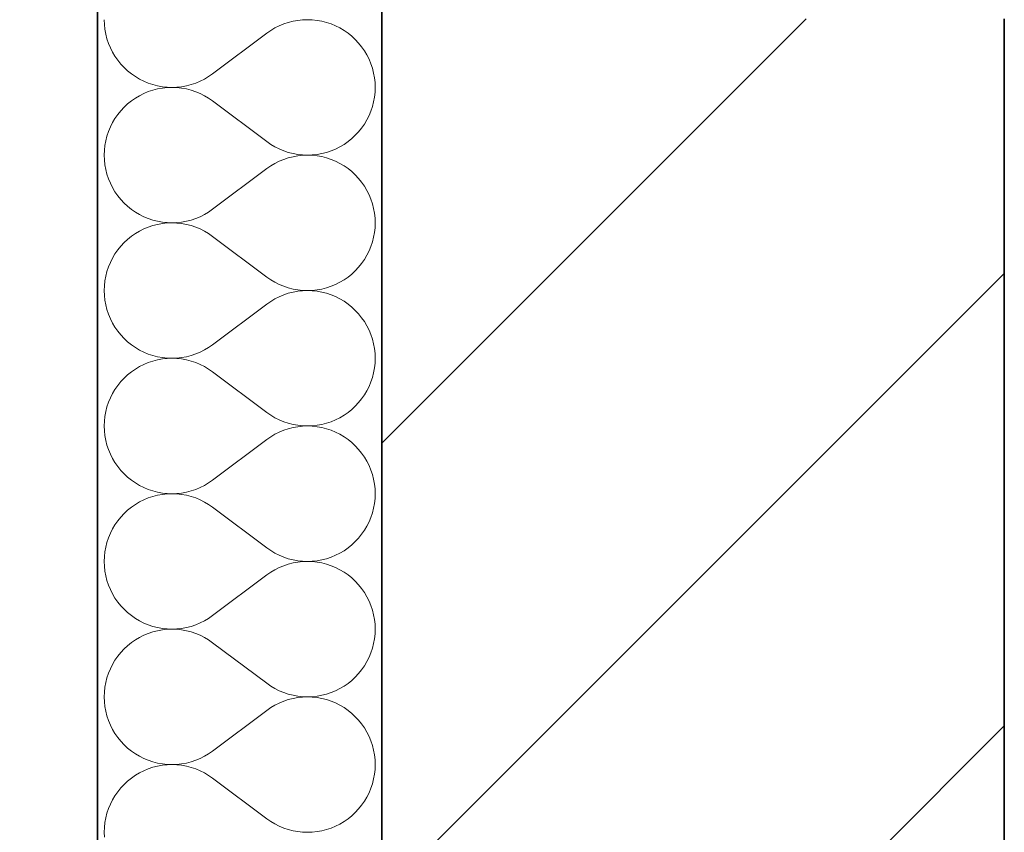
# Model space of a CAD drawing. Header units: millimetres. Extents: x 82175 to 237000, y 24756 to 471700.
# Tile 160 of 256: x 92576 to 93130, y 381721 to 382178. Entities that reach past the tile are written whole.
import ezdxf

# ---------------------------------------------------------------- set-up
doc = ezdxf.new("R2010")
doc.units = ezdxf.units.MM
for name, color, linetype in [('- A - ocieplenie', 8, 'Continuous'), ('Konstrukcja - Stropy', 8, 'Continuous'), ('Konstrukcja - Ściany zewnętrzne', 8, 'Continuous')]:
    doc.layers.add(name, color=color, linetype=linetype)

# ---------------------------------------------------------------- blocks, each defined once
blk = doc.blocks.new('*X29')
at = {"layer": '- A - ocieplenie', "linetype": 'Continuous', "lineweight": 13, "ltscale": 100}
for p, q in [((19781.29, 391709.28), (19781.38, 391706.56)), ((19882.23, 391706.87), (19879.72, 391705.82)), ((19884.81, 391707.73), (19882.23, 391706.87)), ((19887.45, 391708.4), (19884.81, 391707.73)), ((19890.12, 391708.89), (19887.45, 391708.4)), ((19892.83, 391709.18), (19890.12, 391708.89)), ((19895.55, 391709.28), (19892.83, 391709.18)), ((19898.27, 391709.18), (19895.55, 391709.28)), ((19900.97, 391708.89), (19898.27, 391709.18)), ((19903.65, 391708.41), (19900.97, 391708.89)), ((19906.28, 391707.74), (19903.65, 391708.41)), ((19908.87, 391706.88), (19906.28, 391707.74)), ((19911.38, 391705.84), (19908.87, 391706.88)), ((19781.38, 391706.56), (19781.67, 391703.85)), ((19781.67, 391703.85), (19782.16, 391701.18)), ((19782.16, 391701.18), (19782.83, 391698.54)), ((19872.71, 391701.66), (19842.24, 391678.8)), ((19874.95, 391703.21), (19872.71, 391701.66)), ((19877.29, 391704.6), (19874.95, 391703.21)), ((19879.72, 391705.82), (19877.29, 391704.6)), ((19913.81, 391704.63), (19911.38, 391705.84)), ((19916.15, 391703.24), (19913.81, 391704.63)), ((19918.39, 391701.69), (19916.15, 391703.24)), ((19920.51, 391699.98), (19918.39, 391701.69)), ((19782.83, 391698.54), (19783.69, 391695.96)), ((19783.69, 391695.96), (19784.73, 391693.45)), ((19922.5, 391698.13), (19920.51, 391699.98)), ((19924.35, 391696.14), (19922.5, 391698.13)), ((19926.06, 391694.02), (19924.35, 391696.14)), ((19784.73, 391693.45), (19785.95, 391691.01)), ((19785.95, 391691.01), (19787.34, 391688.67)), ((19927.61, 391691.79), (19926.06, 391694.02)), ((19929, 391689.45), (19927.61, 391691.79)), ((19787.34, 391688.67), (19788.89, 391686.44)), ((19788.89, 391686.44), (19790.6, 391684.32)), ((19930.22, 391687.01), (19929, 391689.45)), ((19931.26, 391684.5), (19930.22, 391687.01)), ((19790.6, 391684.32), (19792.45, 391682.33)), ((19792.45, 391682.33), (19794.44, 391680.48)), ((19794.44, 391680.48), (19796.56, 391678.77)), ((19932.12, 391681.92), (19931.26, 391684.5)), ((19932.8, 391679.28), (19932.12, 391681.92)), ((19933.28, 391676.61), (19932.8, 391679.28)), ((19796.56, 391678.77), (19798.8, 391677.22)), ((19798.8, 391677.22), (19801.14, 391675.83)), ((19801.14, 391675.83), (19803.57, 391674.62)), ((19803.57, 391674.62), (19806.09, 391673.58)), ((19806.09, 391673.58), (19808.67, 391672.72)), ((19830.14, 391672.73), (19832.72, 391673.6)), ((19832.72, 391673.6), (19835.23, 391674.64)), ((19835.23, 391674.64), (19837.67, 391675.86)), ((19837.67, 391675.86), (19840, 391677.25)), ((19840, 391677.25), (19842.24, 391678.8)), ((19933.57, 391673.9), (19933.28, 391676.61)), ((19933.67, 391671.18), (19933.57, 391673.9)), ((19806.09, 391668.79), (19803.57, 391667.75)), ((19808.67, 391669.65), (19806.09, 391668.79)), ((19808.67, 391672.72), (19811.3, 391672.05)), ((19811.3, 391670.32), (19808.67, 391669.65)), ((19811.3, 391672.05), (19813.98, 391671.57)), ((19813.98, 391670.8), (19811.3, 391670.32)), ((19813.98, 391671.57), (19816.69, 391671.28)), ((19816.69, 391671.09), (19813.98, 391670.8)), ((19816.69, 391671.28), (19819.41, 391671.18)), ((19819.41, 391671.18), (19816.69, 391671.09)), ((19819.41, 391671.18), (19822.12, 391671.28)), ((19822.12, 391671.08), (19819.41, 391671.18)), ((19822.12, 391671.28), (19824.83, 391671.57)), ((19824.83, 391670.79), (19822.12, 391671.08)), ((19824.83, 391671.57), (19827.51, 391672.06)), ((19827.51, 391670.31), (19824.83, 391670.79)), ((19827.51, 391672.06), (19830.14, 391672.73)), ((19830.14, 391669.63), (19827.51, 391670.31)), ((19832.72, 391668.77), (19830.14, 391669.63)), ((19835.23, 391667.73), (19832.72, 391668.77)), ((19933.28, 391665.76), (19933.57, 391668.46)), ((19933.57, 391668.46), (19933.67, 391671.18)), ((19796.56, 391663.59), (19794.44, 391661.89)), ((19798.8, 391665.14), (19796.56, 391663.59)), ((19801.14, 391666.53), (19798.8, 391665.14)), ((19803.57, 391667.75), (19801.14, 391666.53)), ((19837.67, 391666.51), (19835.23, 391667.73)), ((19840, 391665.12), (19837.67, 391666.51)), ((19842.24, 391663.56), (19840, 391665.12)), ((19872.71, 391640.71), (19842.24, 391663.56)), ((19932.12, 391660.45), (19932.8, 391663.08)), ((19932.8, 391663.08), (19933.28, 391665.76)), ((19790.6, 391658.04), (19788.89, 391655.93)), ((19792.45, 391660.03), (19790.6, 391658.04)), ((19794.44, 391661.89), (19792.45, 391660.03)), ((19930.22, 391655.35), (19931.26, 391657.86)), ((19931.26, 391657.86), (19932.12, 391660.45)), ((19785.95, 391651.35), (19784.73, 391648.92)), ((19787.34, 391653.69), (19785.95, 391651.35)), ((19788.89, 391655.93), (19787.34, 391653.69)), ((19927.61, 391650.58), (19929, 391652.92)), ((19929, 391652.92), (19930.22, 391655.35)), ((19783.69, 391646.41), (19782.83, 391643.82)), ((19784.73, 391648.92), (19783.69, 391646.41)), ((19922.5, 391644.24), (19924.35, 391646.23)), ((19924.35, 391646.23), (19926.06, 391648.34)), ((19926.06, 391648.34), (19927.61, 391650.58)), ((19782.16, 391641.19), (19781.67, 391638.51)), ((19782.83, 391643.82), (19782.16, 391641.19)), ((19872.71, 391640.71), (19874.95, 391639.15)), ((19916.15, 391639.13), (19918.39, 391640.68)), ((19918.39, 391640.68), (19920.51, 391642.38)), ((19920.51, 391642.38), (19922.5, 391644.24)), ((19781.38, 391635.81), (19781.29, 391633.09)), ((19781.67, 391638.51), (19781.38, 391635.81)), ((19874.95, 391639.15), (19877.29, 391637.76)), ((19877.29, 391637.76), (19879.72, 391636.54)), ((19879.72, 391636.54), (19882.23, 391635.5)), ((19882.23, 391635.5), (19884.81, 391634.64)), ((19906.28, 391634.62), (19908.87, 391635.48)), ((19908.87, 391635.48), (19911.38, 391636.52)), ((19911.38, 391636.52), (19913.81, 391637.74)), ((19913.81, 391637.74), (19916.15, 391639.13)), ((19781.29, 391633.09), (19781.38, 391630.37)), ((19781.38, 391630.37), (19781.67, 391627.66)), ((19879.72, 391629.63), (19877.29, 391628.41)), ((19882.23, 391630.67), (19879.72, 391629.63)), ((19884.81, 391631.54), (19882.23, 391630.67)), ((19884.81, 391634.64), (19887.45, 391633.96)), ((19887.45, 391632.21), (19884.81, 391631.54)), ((19887.45, 391633.96), (19890.12, 391633.48)), ((19890.12, 391632.7), (19887.45, 391632.21)), ((19890.12, 391633.48), (19892.83, 391633.19)), ((19892.83, 391632.99), (19890.12, 391632.7)), ((19892.83, 391633.19), (19895.55, 391633.09)), ((19895.55, 391633.09), (19892.83, 391632.99)), ((19895.55, 391633.09), (19898.27, 391633.18)), ((19898.27, 391632.99), (19895.55, 391633.09)), ((19898.27, 391633.18), (19900.97, 391633.47)), ((19900.97, 391632.7), (19898.27, 391632.99)), ((19900.97, 391633.47), (19903.65, 391633.95)), ((19903.65, 391632.22), (19900.97, 391632.7)), ((19903.65, 391633.95), (19906.28, 391634.62)), ((19906.28, 391631.55), (19903.65, 391632.22)), ((19908.87, 391630.69), (19906.28, 391631.55)), ((19911.38, 391629.65), (19908.87, 391630.69)), ((19913.81, 391628.44), (19911.38, 391629.65)), ((19781.67, 391627.66), (19782.16, 391624.99)), ((19782.16, 391624.99), (19782.83, 391622.35)), ((19872.71, 391625.47), (19842.24, 391602.61)), ((19874.95, 391627.02), (19872.71, 391625.47)), ((19877.29, 391628.41), (19874.95, 391627.02)), ((19916.15, 391627.05), (19913.81, 391628.44)), ((19918.39, 391625.5), (19916.15, 391627.05)), ((19920.51, 391623.79), (19918.39, 391625.5)), ((19922.5, 391621.94), (19920.51, 391623.79)), ((19782.83, 391622.35), (19783.69, 391619.77)), ((19783.69, 391619.77), (19784.73, 391617.26)), ((19924.35, 391619.95), (19922.5, 391621.94)), ((19926.06, 391617.83), (19924.35, 391619.95)), ((19784.73, 391617.26), (19785.95, 391614.82)), ((19785.95, 391614.82), (19787.34, 391612.48)), ((19927.61, 391615.6), (19926.06, 391617.83)), ((19929, 391613.26), (19927.61, 391615.6)), ((19930.22, 391610.82), (19929, 391613.26)), ((19787.34, 391612.48), (19788.89, 391610.25)), ((19788.89, 391610.25), (19790.6, 391608.13)), ((19790.6, 391608.13), (19792.45, 391606.14)), ((19931.26, 391608.31), (19930.22, 391610.82)), ((19932.12, 391605.73), (19931.26, 391608.31)), ((19792.45, 391606.14), (19794.44, 391604.29)), ((19794.44, 391604.29), (19796.56, 391602.58)), ((19796.56, 391602.58), (19798.8, 391601.03)), ((19840, 391601.06), (19842.24, 391602.61)), ((19932.8, 391603.09), (19932.12, 391605.73)), ((19933.28, 391600.42), (19932.8, 391603.09)), ((19798.8, 391601.03), (19801.14, 391599.64)), ((19801.14, 391599.64), (19803.57, 391598.43)), ((19803.57, 391598.43), (19806.09, 391597.39)), ((19806.09, 391597.39), (19808.67, 391596.53)), ((19808.67, 391596.53), (19811.3, 391595.86)), ((19827.51, 391595.87), (19830.14, 391596.54)), ((19830.14, 391596.54), (19832.72, 391597.4)), ((19832.72, 391597.4), (19835.23, 391598.45)), ((19835.23, 391598.45), (19837.67, 391599.67)), ((19837.67, 391599.67), (19840, 391601.06)), ((19933.57, 391597.71), (19933.28, 391600.42)), ((19933.67, 391594.99), (19933.57, 391597.71)), ((19803.57, 391591.56), (19801.14, 391590.34)), ((19806.09, 391592.6), (19803.57, 391591.56)), ((19808.67, 391593.45), (19806.09, 391592.6)), ((19811.3, 391594.13), (19808.67, 391593.45)), ((19811.3, 391595.86), (19813.98, 391595.38)), ((19813.98, 391594.61), (19811.3, 391594.13)), ((19813.98, 391595.38), (19816.69, 391595.09)), ((19816.69, 391594.9), (19813.98, 391594.61)), ((19816.69, 391595.09), (19819.41, 391594.99)), ((19819.41, 391594.99), (19816.69, 391594.9)), ((19819.41, 391594.99), (19822.12, 391595.09)), ((19822.12, 391594.89), (19819.41, 391594.99)), ((19822.12, 391595.09), (19824.83, 391595.38)), ((19824.83, 391594.6), (19822.12, 391594.89)), ((19824.83, 391595.38), (19827.51, 391595.87)), ((19827.51, 391594.12), (19824.83, 391594.6)), ((19830.14, 391593.44), (19827.51, 391594.12)), ((19832.72, 391592.58), (19830.14, 391593.44)), ((19835.23, 391591.54), (19832.72, 391592.58)), ((19837.67, 391590.32), (19835.23, 391591.54)), ((19933.28, 391589.57), (19933.57, 391592.27)), ((19933.57, 391592.27), (19933.67, 391594.99)), ((19794.44, 391585.7), (19792.45, 391583.84)), ((19796.56, 391587.4), (19794.44, 391585.7)), ((19798.8, 391588.95), (19796.56, 391587.4)), ((19801.14, 391590.34), (19798.8, 391588.95)), ((19840, 391588.93), (19837.67, 391590.32)), ((19842.24, 391587.37), (19840, 391588.93)), ((19872.71, 391564.52), (19842.24, 391587.37)), ((19932.12, 391584.26), (19932.8, 391586.89)), ((19932.8, 391586.89), (19933.28, 391589.57)), ((19788.89, 391579.73), (19787.34, 391577.5)), ((19790.6, 391581.85), (19788.89, 391579.73)), ((19792.45, 391583.84), (19790.6, 391581.85)), ((19930.22, 391579.16), (19931.26, 391581.67)), ((19931.26, 391581.67), (19932.12, 391584.26)), ((19785.95, 391575.16), (19784.73, 391572.73)), ((19787.34, 391577.5), (19785.95, 391575.16)), ((19926.06, 391572.15), (19927.61, 391574.39)), ((19927.61, 391574.39), (19929, 391576.73)), ((19929, 391576.73), (19930.22, 391579.16)), ((19783.69, 391570.22), (19782.83, 391567.63)), ((19784.73, 391572.73), (19783.69, 391570.22)), ((19922.5, 391568.05), (19924.35, 391570.04)), ((19924.35, 391570.04), (19926.06, 391572.15)), ((19782.16, 391565), (19781.67, 391562.32)), ((19782.83, 391567.63), (19782.16, 391565)), ((19872.71, 391564.52), (19874.95, 391562.96)), ((19874.95, 391562.96), (19877.29, 391561.57)), ((19913.81, 391561.55), (19916.15, 391562.94)), ((19916.15, 391562.94), (19918.39, 391564.49)), ((19918.39, 391564.49), (19920.51, 391566.19)), ((19920.51, 391566.19), (19922.5, 391568.05)), ((19781.38, 391559.62), (19781.29, 391556.9)), ((19781.67, 391562.32), (19781.38, 391559.62)), ((19877.29, 391561.57), (19879.72, 391560.35)), ((19879.72, 391560.35), (19882.23, 391559.31)), ((19882.23, 391559.31), (19884.81, 391558.45)), ((19884.81, 391558.45), (19887.45, 391557.77)), ((19887.45, 391557.77), (19890.12, 391557.29)), ((19890.12, 391557.29), (19892.83, 391557)), ((19898.27, 391556.99), (19900.97, 391557.28)), ((19900.97, 391557.28), (19903.65, 391557.76)), ((19903.65, 391557.76), (19906.28, 391558.43)), ((19906.28, 391558.43), (19908.87, 391559.29)), ((19908.87, 391559.29), (19911.38, 391560.33)), ((19911.38, 391560.33), (19913.81, 391561.55)), ((19781.29, 391556.9), (19781.38, 391554.18)), ((19781.38, 391554.18), (19781.67, 391551.47)), ((19877.29, 391552.22), (19874.95, 391550.83)), ((19879.72, 391553.44), (19877.29, 391552.22)), ((19882.23, 391554.48), (19879.72, 391553.44)), ((19884.81, 391555.35), (19882.23, 391554.48)), ((19887.45, 391556.02), (19884.81, 391555.35)), ((19890.12, 391556.51), (19887.45, 391556.02)), ((19892.83, 391556.8), (19890.12, 391556.51)), ((19892.83, 391557), (19895.55, 391556.9)), ((19895.55, 391556.9), (19892.83, 391556.8)), ((19895.55, 391556.9), (19898.27, 391556.99)), ((19898.27, 391556.8), (19895.55, 391556.9)), ((19900.97, 391556.51), (19898.27, 391556.8)), ((19903.65, 391556.03), (19900.97, 391556.51)), ((19906.28, 391555.36), (19903.65, 391556.03)), ((19908.87, 391554.5), (19906.28, 391555.36)), ((19911.38, 391553.46), (19908.87, 391554.5)), ((19913.81, 391552.25), (19911.38, 391553.46)), ((19916.15, 391550.86), (19913.81, 391552.25)), ((19781.67, 391551.47), (19782.16, 391548.8)), ((19782.16, 391548.8), (19782.83, 391546.16)), ((19782.83, 391546.16), (19783.69, 391543.58)), ((19872.71, 391549.28), (19842.24, 391526.42)), ((19874.95, 391550.83), (19872.71, 391549.28)), ((19918.39, 391549.31), (19916.15, 391550.86)), ((19920.51, 391547.6), (19918.39, 391549.31)), ((19922.5, 391545.75), (19920.51, 391547.6)), ((19783.69, 391543.58), (19784.73, 391541.07)), ((19784.73, 391541.07), (19785.95, 391538.63)), ((19924.35, 391543.76), (19922.5, 391545.75)), ((19926.06, 391541.64), (19924.35, 391543.76)), ((19927.61, 391539.4), (19926.06, 391541.64)), ((19785.95, 391538.63), (19787.34, 391536.29)), ((19787.34, 391536.29), (19788.89, 391534.06)), ((19929, 391537.07), (19927.61, 391539.4)), ((19930.22, 391534.63), (19929, 391537.07)), ((19788.89, 391534.06), (19790.6, 391531.94)), ((19790.6, 391531.94), (19792.45, 391529.95)), ((19792.45, 391529.95), (19794.44, 391528.1)), ((19931.26, 391532.12), (19930.22, 391534.63)), ((19932.12, 391529.54), (19931.26, 391532.12)), ((19932.8, 391526.9), (19932.12, 391529.54)), ((19794.44, 391528.1), (19796.56, 391526.39)), ((19796.56, 391526.39), (19798.8, 391524.84)), ((19798.8, 391524.84), (19801.14, 391523.45)), ((19837.67, 391523.48), (19840, 391524.87)), ((19840, 391524.87), (19842.24, 391526.42)), ((19933.28, 391524.23), (19932.8, 391526.9)), ((19933.57, 391521.52), (19933.28, 391524.23)), ((19801.14, 391523.45), (19803.57, 391522.24)), ((19803.57, 391522.24), (19806.09, 391521.2)), ((19806.09, 391521.2), (19808.67, 391520.34)), ((19808.67, 391520.34), (19811.3, 391519.67)), ((19811.3, 391519.67), (19813.98, 391519.19)), ((19813.98, 391519.19), (19816.69, 391518.9)), ((19816.69, 391518.71), (19813.98, 391518.42)), ((19816.69, 391518.9), (19819.41, 391518.8)), ((19819.41, 391518.8), (19816.69, 391518.71)), ((19819.41, 391518.8), (19822.12, 391518.9)), ((19822.12, 391518.7), (19819.41, 391518.8)), ((19822.12, 391518.9), (19824.83, 391519.19)), ((19824.83, 391518.41), (19822.12, 391518.7)), ((19824.83, 391519.19), (19827.51, 391519.68)), ((19827.51, 391519.68), (19830.14, 391520.35)), ((19830.14, 391520.35), (19832.72, 391521.21)), ((19832.72, 391521.21), (19835.23, 391522.26)), ((19835.23, 391522.26), (19837.67, 391523.48)), ((19933.67, 391518.8), (19933.57, 391521.52)), ((19933.57, 391516.08), (19933.67, 391518.8)), ((19801.14, 391514.15), (19798.8, 391512.76)), ((19803.57, 391515.37), (19801.14, 391514.15)), ((19806.09, 391516.41), (19803.57, 391515.37)), ((19808.67, 391517.26), (19806.09, 391516.41)), ((19811.3, 391517.94), (19808.67, 391517.26)), ((19813.98, 391518.42), (19811.3, 391517.94)), ((19827.51, 391517.93), (19824.83, 391518.41)), ((19830.14, 391517.25), (19827.51, 391517.93)), ((19832.72, 391516.39), (19830.14, 391517.25)), ((19835.23, 391515.35), (19832.72, 391516.39)), ((19837.67, 391514.13), (19835.23, 391515.35)), ((19840, 391512.74), (19837.67, 391514.13)), ((19932.8, 391510.7), (19933.28, 391513.38)), ((19933.28, 391513.38), (19933.57, 391516.08)), ((19792.45, 391507.65), (19790.6, 391505.66)), ((19794.44, 391509.51), (19792.45, 391507.65)), ((19796.56, 391511.21), (19794.44, 391509.51)), ((19798.8, 391512.76), (19796.56, 391511.21)), ((19842.24, 391511.18), (19840, 391512.74)), ((19872.71, 391488.33), (19842.24, 391511.18)), ((19931.26, 391505.48), (19932.12, 391508.06)), ((19932.12, 391508.06), (19932.8, 391510.7)), ((19788.89, 391503.54), (19787.34, 391501.31)), ((19790.6, 391505.66), (19788.89, 391503.54)), ((19929, 391500.54), (19930.22, 391502.97)), ((19930.22, 391502.97), (19931.26, 391505.48)), ((19784.73, 391496.54), (19783.69, 391494.02)), ((19785.95, 391498.97), (19784.73, 391496.54)), ((19787.34, 391501.31), (19785.95, 391498.97)), ((19926.06, 391495.96), (19927.61, 391498.2)), ((19927.61, 391498.2), (19929, 391500.54)), ((19782.83, 391491.44), (19782.16, 391488.81)), ((19783.69, 391494.02), (19782.83, 391491.44)), ((19920.51, 391490), (19922.5, 391491.86)), ((19922.5, 391491.86), (19924.35, 391493.85)), ((19924.35, 391493.85), (19926.06, 391495.96)), ((19781.67, 391486.13), (19781.38, 391483.43)), ((19782.16, 391488.81), (19781.67, 391486.13)), ((19872.71, 391488.33), (19874.95, 391486.77)), ((19874.95, 391486.77), (19877.29, 391485.38)), ((19877.29, 391485.38), (19879.72, 391484.16)), ((19911.38, 391484.14), (19913.81, 391485.36)), ((19913.81, 391485.36), (19916.15, 391486.75)), ((19916.15, 391486.75), (19918.39, 391488.3)), ((19918.39, 391488.3), (19920.51, 391490)), ((19781.38, 391483.43), (19781.29, 391480.71)), ((19781.29, 391480.71), (19781.38, 391477.99)), ((19879.72, 391484.16), (19882.23, 391483.12)), ((19882.23, 391483.12), (19884.81, 391482.26)), ((19884.81, 391482.26), (19887.45, 391481.58)), ((19887.45, 391479.83), (19884.81, 391479.16)), ((19887.45, 391481.58), (19890.12, 391481.1)), ((19890.12, 391480.31), (19887.45, 391479.83)), ((19890.12, 391481.1), (19892.83, 391480.81)), ((19892.83, 391480.61), (19890.12, 391480.31)), ((19892.83, 391480.81), (19895.55, 391480.71)), ((19895.55, 391480.71), (19892.83, 391480.61)), ((19895.55, 391480.71), (19898.27, 391480.8)), ((19898.27, 391480.61), (19895.55, 391480.71)), ((19898.27, 391480.8), (19900.97, 391481.09)), ((19900.97, 391480.32), (19898.27, 391480.61)), ((19900.97, 391481.09), (19903.65, 391481.57)), ((19903.65, 391479.84), (19900.97, 391480.32)), ((19903.65, 391481.57), (19906.28, 391482.24)), ((19906.28, 391479.17), (19903.65, 391479.84)), ((19906.28, 391482.24), (19908.87, 391483.1)), ((19908.87, 391483.1), (19911.38, 391484.14)), ((19781.38, 391477.99), (19781.67, 391475.28)), ((19781.67, 391475.28), (19782.16, 391472.61)), ((19874.95, 391474.64), (19872.71, 391473.09)), ((19877.29, 391476.03), (19874.95, 391474.64)), ((19879.72, 391477.25), (19877.29, 391476.03)), ((19882.23, 391478.29), (19879.72, 391477.25)), ((19884.81, 391479.16), (19882.23, 391478.29)), ((19908.87, 391478.31), (19906.28, 391479.17)), ((19911.38, 391477.27), (19908.87, 391478.31)), ((19913.81, 391476.05), (19911.38, 391477.27)), ((19916.15, 391474.67), (19913.81, 391476.05)), ((19918.39, 391473.12), (19916.15, 391474.67)), ((19782.16, 391472.61), (19782.83, 391469.97)), ((19782.83, 391469.97), (19783.69, 391467.39)), ((19872.71, 391473.09), (19842.24, 391450.23)), ((19920.51, 391471.41), (19918.39, 391473.12)), ((19922.5, 391469.56), (19920.51, 391471.41)), ((19924.35, 391467.57), (19922.5, 391469.56)), ((19783.69, 391467.39), (19784.73, 391464.88)), ((19784.73, 391464.88), (19785.95, 391462.44)), ((19926.06, 391465.45), (19924.35, 391467.57)), ((19927.61, 391463.21), (19926.06, 391465.45)), ((19929, 391460.88), (19927.61, 391463.21)), ((19785.95, 391462.44), (19787.34, 391460.1)), ((19787.34, 391460.1), (19788.89, 391457.87)), ((19788.89, 391457.87), (19790.6, 391455.75)), ((19930.22, 391458.44), (19929, 391460.88)), ((19931.26, 391455.93), (19930.22, 391458.44)), ((19790.6, 391455.75), (19792.45, 391453.76)), ((19792.45, 391453.76), (19794.44, 391451.91)), ((19932.12, 391453.35), (19931.26, 391455.93)), ((19932.8, 391450.71), (19932.12, 391453.35)), ((19794.44, 391451.91), (19796.56, 391450.2)), ((19796.56, 391450.2), (19798.8, 391448.65)), ((19798.8, 391448.65), (19801.14, 391447.26)), ((19801.14, 391447.26), (19803.57, 391446.05)), ((19835.23, 391446.07), (19837.67, 391447.29)), ((19837.67, 391447.29), (19840, 391448.68)), ((19840, 391448.68), (19842.24, 391450.23)), ((19933.28, 391448.03), (19932.8, 391450.71)), ((19933.57, 391445.33), (19933.28, 391448.03)), ((19803.57, 391446.05), (19806.09, 391445.01)), ((19806.09, 391445.01), (19808.67, 391444.15)), ((19808.67, 391441.07), (19806.09, 391440.22)), ((19808.67, 391444.15), (19811.3, 391443.48)), ((19811.3, 391441.75), (19808.67, 391441.07)), ((19811.3, 391443.48), (19813.98, 391443)), ((19813.98, 391442.23), (19811.3, 391441.75)), ((19813.98, 391443), (19816.69, 391442.71)), ((19816.69, 391442.52), (19813.98, 391442.23)), ((19816.69, 391442.71), (19819.41, 391442.61)), ((19819.41, 391442.61), (19816.69, 391442.52)), ((19819.41, 391442.61), (19822.12, 391442.71)), ((19822.12, 391442.51), (19819.41, 391442.61)), ((19822.12, 391442.71), (19824.83, 391443)), ((19824.83, 391442.22), (19822.12, 391442.51)), ((19824.83, 391443), (19827.51, 391443.49)), ((19827.51, 391441.73), (19824.83, 391442.22)), ((19827.51, 391443.49), (19830.14, 391444.16)), ((19830.14, 391441.06), (19827.51, 391441.73)), ((19830.14, 391444.16), (19832.72, 391445.02)), ((19832.72, 391440.2), (19830.14, 391441.06)), ((19832.72, 391445.02), (19835.23, 391446.07)), ((19933.67, 391442.61), (19933.57, 391445.33)), ((19933.57, 391439.89), (19933.67, 391442.61)), ((19798.8, 391436.57), (19796.56, 391435.02)), ((19801.14, 391437.96), (19798.8, 391436.57)), ((19803.57, 391439.18), (19801.14, 391437.96)), ((19806.09, 391440.22), (19803.57, 391439.18)), ((19835.23, 391439.16), (19832.72, 391440.2)), ((19837.67, 391437.94), (19835.23, 391439.16)), ((19840, 391436.55), (19837.67, 391437.94)), ((19842.24, 391434.99), (19840, 391436.55)), ((19932.8, 391434.51), (19933.28, 391437.19)), ((19933.28, 391437.19), (19933.57, 391439.89)), ((19792.45, 391431.46), (19790.6, 391429.47)), ((19794.44, 391433.32), (19792.45, 391431.46)), ((19796.56, 391435.02), (19794.44, 391433.32)), ((19872.71, 391412.14), (19842.24, 391434.99)), ((19931.26, 391429.29), (19932.12, 391431.87)), ((19932.12, 391431.87), (19932.8, 391434.51)), ((19787.34, 391425.12), (19785.95, 391422.78)), ((19788.89, 391427.35), (19787.34, 391425.12)), ((19790.6, 391429.47), (19788.89, 391427.35)), ((19927.61, 391422.01), (19929, 391424.35)), ((19929, 391424.35), (19930.22, 391426.78)), ((19930.22, 391426.78), (19931.26, 391429.29)), ((19784.73, 391420.35), (19783.69, 391417.83)), ((19785.95, 391422.78), (19784.73, 391420.35)), ((19924.35, 391417.66), (19926.06, 391419.77)), ((19926.06, 391419.77), (19927.61, 391422.01)), ((19782.83, 391415.25), (19782.16, 391412.62)), ((19783.69, 391417.83), (19782.83, 391415.25)), ((19918.39, 391412.11), (19920.51, 391413.81)), ((19920.51, 391413.81), (19922.5, 391415.67)), ((19922.5, 391415.67), (19924.35, 391417.66)), ((19781.67, 391409.94), (19781.38, 391407.23)), ((19782.16, 391412.62), (19781.67, 391409.94)), ((19872.71, 391412.14), (19874.95, 391410.58)), ((19874.95, 391410.58), (19877.29, 391409.19)), ((19877.29, 391409.19), (19879.72, 391407.97)), ((19879.72, 391407.97), (19882.23, 391406.93)), ((19908.87, 391406.91), (19911.38, 391407.95)), ((19911.38, 391407.95), (19913.81, 391409.17)), ((19913.81, 391409.17), (19916.15, 391410.56)), ((19916.15, 391410.56), (19918.39, 391412.11)), ((19781.38, 391407.23), (19781.29, 391404.52)), ((19781.29, 391404.52), (19781.38, 391401.8)), ((19882.23, 391406.93), (19884.81, 391406.07)), ((19884.81, 391402.96), (19882.23, 391402.1)), ((19884.81, 391406.07), (19887.45, 391405.39)), ((19887.45, 391403.64), (19884.81, 391402.96)), ((19887.45, 391405.39), (19890.12, 391404.91)), ((19890.12, 391404.12), (19887.45, 391403.64)), ((19890.12, 391404.91), (19892.83, 391404.61)), ((19892.83, 391404.42), (19890.12, 391404.12)), ((19892.83, 391404.61), (19895.55, 391404.52)), ((19895.55, 391404.52), (19892.83, 391404.42)), ((19895.55, 391404.52), (19898.27, 391404.61)), ((19898.27, 391404.42), (19895.55, 391404.52)), ((19898.27, 391404.61), (19900.97, 391404.9)), ((19900.97, 391404.13), (19898.27, 391404.42)), ((19900.97, 391404.9), (19903.65, 391405.38)), ((19903.65, 391403.65), (19900.97, 391404.13)), ((19903.65, 391405.38), (19906.28, 391406.05)), ((19906.28, 391402.98), (19903.65, 391403.65)), ((19906.28, 391406.05), (19908.87, 391406.91)), ((19908.87, 391402.12), (19906.28, 391402.98)), ((19781.38, 391401.8), (19781.67, 391399.09)), ((19781.67, 391399.09), (19782.16, 391396.42)), ((19872.71, 391396.9), (19842.24, 391374.04)), ((19874.95, 391398.45), (19872.71, 391396.9)), ((19877.29, 391399.84), (19874.95, 391398.45)), ((19879.72, 391401.06), (19877.29, 391399.84)), ((19882.23, 391402.1), (19879.72, 391401.06)), ((19911.38, 391401.08), (19908.87, 391402.12)), ((19913.81, 391399.86), (19911.38, 391401.08)), ((19916.15, 391398.48), (19913.81, 391399.86)), ((19918.39, 391396.93), (19916.15, 391398.48)), ((19920.51, 391395.22), (19918.39, 391396.93)), ((19782.16, 391396.42), (19782.83, 391393.78)), ((19782.83, 391393.78), (19783.69, 391391.2)), ((19783.69, 391391.2), (19784.73, 391388.68)), ((19922.5, 391393.37), (19920.51, 391395.22)), ((19924.35, 391391.38), (19922.5, 391393.37)), ((19926.06, 391389.26), (19924.35, 391391.38)), ((19784.73, 391388.68), (19785.95, 391386.25)), ((19785.95, 391386.25), (19787.34, 391383.91)), ((19927.61, 391387.02), (19926.06, 391389.26)), ((19929, 391384.68), (19927.61, 391387.02)), ((19787.34, 391383.91), (19788.89, 391381.68)), ((19788.89, 391381.68), (19790.6, 391379.56)), ((19930.22, 391382.25), (19929, 391384.68)), ((19931.26, 391379.74), (19930.22, 391382.25)), ((19790.6, 391379.56), (19792.45, 391377.57)), ((19792.45, 391377.57), (19794.44, 391375.72)), ((19794.44, 391375.72), (19796.56, 391374.01)), ((19932.12, 391377.16), (19931.26, 391379.74)), ((19932.8, 391374.52), (19932.12, 391377.16)), ((19933.28, 391371.84), (19932.8, 391374.52)), ((19796.56, 391374.01), (19798.8, 391372.46)), ((19798.8, 391372.46), (19801.14, 391371.07)), ((19801.14, 391371.07), (19803.57, 391369.86)), ((19803.57, 391369.86), (19806.09, 391368.82)), ((19832.72, 391368.83), (19835.23, 391369.88)), ((19835.23, 391369.88), (19837.67, 391371.1)), ((19837.67, 391371.1), (19840, 391372.49)), ((19840, 391372.49), (19842.24, 391374.04)), ((19933.57, 391369.14), (19933.28, 391371.84)), ((19933.67, 391366.42), (19933.57, 391369.14)), ((19806.09, 391364.03), (19803.57, 391362.99)), ((19806.09, 391368.82), (19808.67, 391367.96)), ((19808.67, 391364.88), (19806.09, 391364.03)), ((19808.67, 391367.96), (19811.3, 391367.29)), ((19811.3, 391365.55), (19808.67, 391364.88)), ((19811.3, 391367.29), (19813.98, 391366.81)), ((19813.98, 391366.04), (19811.3, 391365.55)), ((19813.98, 391366.81), (19816.69, 391366.52)), ((19816.69, 391366.33), (19813.98, 391366.04)), ((19816.69, 391366.52), (19819.41, 391366.42)), ((19819.41, 391366.42), (19816.69, 391366.33)), ((19819.41, 391366.42), (19822.12, 391366.52)), ((19822.12, 391366.32), (19819.41, 391366.42)), ((19822.12, 391366.52), (19824.83, 391366.81)), ((19824.83, 391366.03), (19822.12, 391366.32)), ((19824.83, 391366.81), (19827.51, 391367.3)), ((19827.51, 391365.54), (19824.83, 391366.03)), ((19827.51, 391367.3), (19830.14, 391367.97)), ((19830.14, 391364.87), (19827.51, 391365.54)), ((19830.14, 391367.97), (19832.72, 391368.83)), ((19832.72, 391364.01), (19830.14, 391364.87)), ((19835.23, 391362.97), (19832.72, 391364.01)), ((19933.28, 391361), (19933.57, 391363.7)), ((19933.57, 391363.7), (19933.67, 391366.42)), ((19796.56, 391358.83), (19794.44, 391357.12)), ((19798.8, 391360.38), (19796.56, 391358.83)), ((19801.14, 391361.77), (19798.8, 391360.38)), ((19803.57, 391362.99), (19801.14, 391361.77)), ((19837.67, 391361.75), (19835.23, 391362.97)), ((19840, 391360.36), (19837.67, 391361.75)), ((19842.24, 391358.8), (19840, 391360.36)), ((19872.71, 391335.94), (19842.24, 391358.8)), ((19932.12, 391355.68), (19932.8, 391358.32)), ((19932.8, 391358.32), (19933.28, 391361)), ((19790.6, 391353.28), (19788.89, 391351.16)), ((19792.45, 391355.27), (19790.6, 391353.28)), ((19794.44, 391357.12), (19792.45, 391355.27)), ((19930.22, 391350.59), (19931.26, 391353.1)), ((19931.26, 391353.1), (19932.12, 391355.68)), ((19787.34, 391348.93), (19785.95, 391346.59)), ((19788.89, 391351.16), (19787.34, 391348.93)), ((19927.61, 391345.82), (19929, 391348.16)), ((19929, 391348.16), (19930.22, 391350.59)), ((19783.69, 391341.64), (19782.83, 391339.06)), ((19784.73, 391344.16), (19783.69, 391341.64)), ((19785.95, 391346.59), (19784.73, 391344.16)), ((19922.5, 391339.47), (19924.35, 391341.47)), ((19924.35, 391341.47), (19926.06, 391343.58)), ((19926.06, 391343.58), (19927.61, 391345.82)), ((19782.16, 391336.43), (19781.67, 391333.75)), ((19782.83, 391339.06), (19782.16, 391336.43)), ((19872.71, 391335.94), (19874.95, 391334.39)), ((19916.15, 391334.36), (19918.39, 391335.92)), ((19918.39, 391335.92), (19920.51, 391337.62)), ((19920.51, 391337.62), (19922.5, 391339.47)), ((19781.38, 391331.04), (19781.29, 391328.33)), ((19781.67, 391333.75), (19781.38, 391331.04)), ((19874.95, 391334.39), (19877.29, 391333)), ((19877.29, 391333), (19879.72, 391331.78)), ((19879.72, 391331.78), (19882.23, 391330.74)), ((19882.23, 391330.74), (19884.81, 391329.88)), ((19906.28, 391329.86), (19908.87, 391330.72)), ((19908.87, 391330.72), (19911.38, 391331.76)), ((19911.38, 391331.76), (19913.81, 391332.98)), ((19913.81, 391332.98), (19916.15, 391334.36)), ((19781.29, 391328.33), (19781.38, 391325.61)), ((19781.38, 391325.61), (19781.67, 391322.9)), ((19879.72, 391324.87), (19877.29, 391323.65)), ((19882.23, 391325.91), (19879.72, 391324.87)), ((19884.81, 391326.77), (19882.23, 391325.91)), ((19884.81, 391329.88), (19887.45, 391329.2)), ((19887.45, 391327.45), (19884.81, 391326.77)), ((19887.45, 391329.2), (19890.12, 391328.72)), ((19890.12, 391327.93), (19887.45, 391327.45)), ((19890.12, 391328.72), (19892.83, 391328.42)), ((19892.83, 391328.23), (19890.12, 391327.93)), ((19892.83, 391328.42), (19895.55, 391328.33)), ((19895.55, 391328.33), (19892.83, 391328.23)), ((19895.55, 391328.33), (19898.27, 391328.42)), ((19898.27, 391328.23), (19895.55, 391328.33)), ((19898.27, 391328.42), (19900.97, 391328.71)), ((19900.97, 391327.94), (19898.27, 391328.23)), ((19900.97, 391328.71), (19903.65, 391329.19)), ((19903.65, 391327.46), (19900.97, 391327.94)), ((19903.65, 391329.19), (19906.28, 391329.86)), ((19906.28, 391326.79), (19903.65, 391327.46)), ((19908.87, 391325.93), (19906.28, 391326.79)), ((19911.38, 391324.89), (19908.87, 391325.93)), ((19913.81, 391323.67), (19911.38, 391324.89)), ((19781.67, 391322.9), (19782.16, 391320.22)), ((19782.16, 391320.22), (19782.83, 391317.59)), ((19872.71, 391320.71), (19842.24, 391297.85)), ((19874.95, 391322.26), (19872.71, 391320.71)), ((19877.29, 391323.65), (19874.95, 391322.26)), ((19916.15, 391322.29), (19913.81, 391323.67)), ((19918.39, 391320.74), (19916.15, 391322.29)), ((19920.51, 391319.03), (19918.39, 391320.74)), ((19782.83, 391317.59), (19783.69, 391315.01)), ((19783.69, 391315.01), (19784.73, 391312.49)), ((19922.5, 391317.18), (19920.51, 391319.03)), ((19924.35, 391315.19), (19922.5, 391317.18)), ((19926.06, 391313.07), (19924.35, 391315.19)), ((19784.73, 391312.49), (19785.95, 391310.06)), ((19785.95, 391310.06), (19787.34, 391307.72)), ((19927.61, 391310.83), (19926.06, 391313.07)), ((19929, 391308.49), (19927.61, 391310.83)), ((19930.22, 391306.06), (19929, 391308.49)), ((19787.34, 391307.72), (19788.89, 391305.49)), ((19788.89, 391305.49), (19790.6, 391303.37)), ((19790.6, 391303.37), (19792.45, 391301.38)), ((19931.26, 391303.55), (19930.22, 391306.06)), ((19932.12, 391300.97), (19931.26, 391303.55)), ((19792.45, 391301.38), (19794.44, 391299.53)), ((19794.44, 391299.53), (19796.56, 391297.82)), ((19796.56, 391297.82), (19798.8, 391296.27)), ((19840, 391296.3), (19842.24, 391297.85)), ((19932.8, 391298.33), (19932.12, 391300.97)), ((19933.28, 391295.65), (19932.8, 391298.33)), ((19798.8, 391296.27), (19801.14, 391294.88)), ((19801.14, 391294.88), (19803.57, 391293.67)), ((19803.57, 391293.67), (19806.09, 391292.63)), ((19806.09, 391292.63), (19808.67, 391291.77)), ((19808.67, 391291.77), (19811.3, 391291.1)), ((19827.51, 391291.11), (19830.14, 391291.78)), ((19830.14, 391291.78), (19832.72, 391292.64)), ((19832.72, 391292.64), (19835.23, 391293.69)), ((19835.23, 391293.69), (19837.67, 391294.91)), ((19837.67, 391294.91), (19840, 391296.3)), ((19933.57, 391292.95), (19933.28, 391295.65)), ((19933.67, 391290.23), (19933.57, 391292.95)), ((19803.57, 391286.8), (19801.14, 391285.58)), ((19806.09, 391287.83), (19803.57, 391286.8)), ((19808.67, 391288.69), (19806.09, 391287.83)), ((19811.3, 391289.36), (19808.67, 391288.69)), ((19811.3, 391291.1), (19813.98, 391290.61)), ((19813.98, 391289.85), (19811.3, 391289.36)), ((19813.98, 391290.61), (19816.69, 391290.33)), ((19816.69, 391290.13), (19813.98, 391289.85)), ((19816.69, 391290.33), (19819.41, 391290.23)), ((19819.41, 391290.23), (19816.69, 391290.13)), ((19819.41, 391290.23), (19822.12, 391290.33)), ((19822.12, 391290.13), (19819.41, 391290.23)), ((19822.12, 391290.33), (19824.83, 391290.62)), ((19824.83, 391289.84), (19822.12, 391290.13)), ((19824.83, 391290.62), (19827.51, 391291.11)), ((19827.51, 391289.35), (19824.83, 391289.84)), ((19830.14, 391288.68), (19827.51, 391289.35)), ((19832.72, 391287.82), (19830.14, 391288.68)), ((19835.23, 391286.77), (19832.72, 391287.82)), ((19837.67, 391285.55), (19835.23, 391286.77)), ((19933.28, 391284.81), (19933.57, 391287.51)), ((19933.57, 391287.51), (19933.67, 391290.23)), ((19794.44, 391280.93), (19792.45, 391279.08)), ((19796.56, 391282.64), (19794.44, 391280.93)), ((19798.8, 391284.19), (19796.56, 391282.64)), ((19801.14, 391285.58), (19798.8, 391284.19)), ((19840, 391284.16), (19837.67, 391285.55)), ((19842.24, 391282.61), (19840, 391284.16)), ((19872.71, 391259.75), (19842.24, 391282.61)), ((19932.12, 391279.49), (19932.8, 391282.13)), ((19932.8, 391282.13), (19933.28, 391284.81)), ((19788.89, 391274.97), (19787.34, 391272.74)), ((19790.6, 391277.09), (19788.89, 391274.97)), ((19792.45, 391279.08), (19790.6, 391277.09)), ((19930.22, 391274.4), (19931.26, 391276.91)), ((19931.26, 391276.91), (19932.12, 391279.49)), ((19785.95, 391270.4), (19784.73, 391267.97)), ((19787.34, 391272.74), (19785.95, 391270.4)), ((19926.06, 391267.39), (19927.61, 391269.63)), ((19927.61, 391269.63), (19929, 391271.97)), ((19929, 391271.97), (19930.22, 391274.4)), ((19783.69, 391265.45), (19782.83, 391262.87)), ((19784.73, 391267.97), (19783.69, 391265.45)), ((19922.5, 391263.28), (19924.35, 391265.27)), ((19924.35, 391265.27), (19926.06, 391267.39)), ((19782.16, 391260.24), (19781.67, 391257.56)), ((19782.83, 391262.87), (19782.16, 391260.24)), ((19872.71, 391259.75), (19874.95, 391258.2)), ((19874.95, 391258.2), (19877.29, 391256.81)), ((19916.15, 391258.17), (19918.39, 391259.72)), ((19918.39, 391259.72), (19920.51, 391261.43)), ((19920.51, 391261.43), (19922.5, 391263.28)), ((19781.38, 391254.85), (19781.29, 391252.14)), ((19781.67, 391257.56), (19781.38, 391254.85)), ((19877.29, 391256.81), (19879.72, 391255.59)), ((19879.72, 391255.59), (19882.23, 391254.55)), ((19882.23, 391254.55), (19884.81, 391253.69)), ((19884.81, 391253.69), (19887.45, 391253.01)), ((19887.45, 391253.01), (19890.12, 391252.53)), ((19900.97, 391252.52), (19903.65, 391253)), ((19903.65, 391253), (19906.28, 391253.67)), ((19906.28, 391253.67), (19908.87, 391254.53)), ((19908.87, 391254.53), (19911.38, 391255.57)), ((19911.38, 391255.57), (19913.81, 391256.79)), ((19913.81, 391256.79), (19916.15, 391258.17)), ((19781.29, 391252.14), (19781.38, 391249.42)), ((19890.12, 391252.53), (19892.83, 391252.23)), ((19892.83, 391252.23), (19895.55, 391252.14)), ((19895.55, 391252.14), (19898.27, 391252.23)), ((19898.27, 391252.23), (19900.97, 391252.52))]:
    blk.add_line(p, q, dxfattribs=at)

msp = doc.modelspace()

# ---------------------------------------------------------------- hatches: boundary and pattern name
at = {"layer": 'Konstrukcja - Ściany zewnętrzne', "linetype": 'Continuous', "lineweight": 13}
h = msp.add_hatch(dxfattribs=at)
h.set_pattern_fill('Bloczki_ceramiczne_0002', color=8, style=0, pattern_type=2)
h.set_pattern_definition([(45, (-135208.59, 662558.78), (-127.27922, 127.27922), [])])
h.paths.add_polyline_path([(93129.91, 382178.07), (92779.91, 382178.07), (92779.91, 381298.07), (93129.91, 381298.07)])

# ---------------------------------------------------------------- linework, layer by layer
at = {"layer": '- A - ocieplenie', "color": 8, "linetype": 'Continuous', "lineweight": 35, "ltscale": 100, "flags": 128}
for points in [[(92619.92, 386531.04), (92619.92, 378955.27)], [(92779.92, 378955.27), (92779.92, 386531.04)]]:
    msp.add_lwpolyline(points, dxfattribs=at)
at = {"color": 8, "linetype": 'Continuous', "lineweight": 35, "ltscale": 100, "flags": 128}
for points in [[(92779.91, 382178.07), (92779.91, 381298.07)], [(93129.91, 381298.07), (93129.91, 382178.07)]]:
    msp.add_lwpolyline(points, dxfattribs=at)
at = {"layer": 'Konstrukcja - Stropy', "color": 8, "linetype": 'Continuous', "lineweight": 13, "ltscale": 100, "flags": 128}
for points in [[(86119.98, 373370.84), (92642.83, 373370.84), (92779.92, 378499), (92779.92, 386151.07), (86119.98, 386151.07)], [(86119.98, 373370.84), (92779.92, 373362.06), (92779.92, 378499), (92779.92, 386151.07), (86119.98, 386151.07)]]:
    msp.add_lwpolyline(points, close=True, dxfattribs=at)

# ---------------------------------------------------------------- block references
at = {"color": 8, "linetype": 'Continuous', "lineweight": 20, "ltscale": 100}
msp.add_blockref('*X29', (72842.44, -9531.59), dxfattribs=at)

doc.saveas('drawing.dxf')
